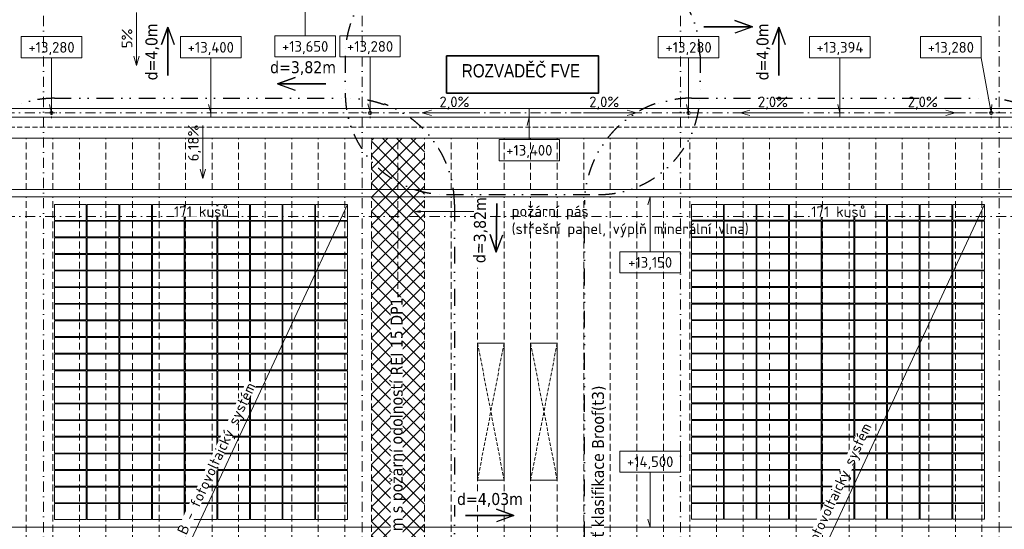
# Model space of a CAD drawing. Header units: millimetres. Extents: x -725694 to 4766210, y -2984614 to 2187451.
# Tile 250 of 256: x 41101 to 78194, y 161624 to 180808. Entities that reach past the tile are written whole.
import ezdxf
from ezdxf import colors
from ezdxf.entities.mleader import LeaderData, LeaderLine
from ezdxf.enums import TextEntityAlignment as Align
from ezdxf.math import Vec2, Vec3

# ---------------------------------------------------------------- set-up
doc = ezdxf.new("R2010")
doc.units = ezdxf.units.MM
for name, pattern in [('CENTERX2', [101.6, 63.5, -12.7, 12.7, -12.7]), ('DASHDOT', [25.4, 12.7, -6.35, 0, -6.35]), ('DIVIDE', [31.75, 12.7, -6.35, 0, -6.35, 0, -6.35]), ('ČÁRKOVANÁ', [19.05, 12.7, -6.35])]:
    doc.linetypes.add(name, pattern=pattern)
for name, color, linetype, lineweight in [('___FVE_návrh var.2', 7, 'Continuous', 5), ('A99_N_kce-pohl', 7, 'Continuous', 9), ('A99_N_koty-vysk', 7, 'Continuous', 9), ('A99_N_sraf', 7, 'Continuous', 0), ('A99_N_txt-popis-50 @ 200', 7, 'Continuous', 9), ('A99_S_osy', 7, 'CENTERX2', 5), ('PBS - odstupy', 1, 'DIVIDE', 30)]:
    doc.layers.add(name, color=color, linetype=linetype, lineweight=lineweight)
doc.styles.add('A99_kota', font='isocpeur.ttf', dxfattribs={"height": 2})
doc.styles.add('A99_popis', font='isocpeur.ttf')
doc.styles.add('ad_popis 100', font='isocpeur.ttf', dxfattribs={"height": 200})
doc.styles.add('PBS', font='tahoma.ttf')

# ---------------------------------------------------------------- blocks, each defined once
blk = doc.blocks.new('*U156')
at = {"color": 0, "linetype": 'ByBlock'}
for p, q in [((5.7, -4), (5.7, -14.35)), ((5.7, -14.35), (5.29, -12.8))]:
    blk.add_line(p, q, dxfattribs=at)
blk.add_lwpolyline([(0, -4), (11.4, -4), (11.4, 0), (0, 0)], close=True, dxfattribs=at)
at = {"color": 0, "linetype": 'ByBlock', "style": 'A99_kota'}
for tag, p in [('VYSKA', (5.7, -2.24)), ('VYSKA_POPIS1', (5.7, -6.04)), ('VYSKA_POPIS2', (5.9, -9.54)), ('VYSKA_POPIS3', (5.9, -13.04))]:
    blk.add_attdef(tag, text='', height=2, dxfattribs=at).set_placement(p, align=Align.MIDDLE)
blk = doc.blocks.new('*U550')
at = {"color": 0, "linetype": 'ByBlock'}
for p, q in [((5.7, 4.2), (5.29, 2.65)), ((5.7, 0), (5.7, 4.2))]:
    blk.add_line(p, q, dxfattribs=at)
blk.add_lwpolyline([(0, -4), (11.4, -4), (11.4, 0), (0, 0)], close=True, dxfattribs=at)
at = {"color": 0, "linetype": 'ByBlock', "style": 'A99_kota'}
for tag, p in [('VYSKA', (5.7, -2.24)), ('VYSKA_POPIS1', (5.7, -6.04)), ('VYSKA_POPIS2', (5.9, -9.54)), ('VYSKA_POPIS3', (5.9, -13.04))]:
    blk.add_attdef(tag, text='', height=2, dxfattribs=at).set_placement(p, align=Align.MIDDLE)
blk = doc.blocks.new('*U359')
at = {"color": 0, "linetype": 'ByBlock'}
for p, q in [((5.7, 9.75), (5.29, 8.2)), ((5.7, 0), (5.7, 9.75))]:
    blk.add_line(p, q, dxfattribs=at)
blk.add_lwpolyline([(0, -4), (11.4, -4), (11.4, 0), (0, 0)], close=True, dxfattribs=at)
at = {"color": 0, "linetype": 'ByBlock', "style": 'A99_kota'}
for tag, p in [('VYSKA', (5.7, -2.24)), ('VYSKA_POPIS1', (5.7, -6.04)), ('VYSKA_POPIS2', (5.9, -9.54)), ('VYSKA_POPIS3', (5.9, -13.04))]:
    blk.add_attdef(tag, text='', height=2, dxfattribs=at).set_placement(p, align=Align.MIDDLE)
blk = doc.blocks.new('*U161')
at = {"color": 0, "linetype": 'ByBlock'}
for q in [(0, -4), (-2.03, -12.76)]:
    blk.add_line((-1.9, -14.35), q, dxfattribs=at)
blk.add_lwpolyline([(0, -4), (11.4, -4), (11.4, 0), (0, 0)], close=True, dxfattribs=at)
at = {"color": 0, "linetype": 'ByBlock', "style": 'A99_kota'}
for tag, p in [('VYSKA', (5.7, -2.24)), ('VYSKA_POPIS1', (5.7, -6.04)), ('VYSKA_POPIS2', (5.9, -9.54)), ('VYSKA_POPIS3', (5.9, -13.04))]:
    blk.add_attdef(tag, text='', height=2, dxfattribs=at).set_placement(p, align=Align.MIDDLE)
blk = doc.blocks.new('*U357')
at = {"color": 0, "linetype": 'ByBlock'}
for p, q in [((5.7, 10.35), (5.29, 8.8)), ((5.7, 0), (5.7, 10.35))]:
    blk.add_line(p, q, dxfattribs=at)
blk.add_lwpolyline([(0, -4), (11.4, -4), (11.4, 0), (0, 0)], close=True, dxfattribs=at)
at = {"color": 0, "linetype": 'ByBlock', "style": 'A99_kota'}
for tag, p in [('VYSKA', (5.7, -2.24)), ('VYSKA_POPIS1', (5.7, -6.04)), ('VYSKA_POPIS2', (5.9, -9.54)), ('VYSKA_POPIS3', (5.9, -13.04))]:
    blk.add_attdef(tag, text='', height=2, dxfattribs=at).set_placement(p, align=Align.MIDDLE)

msp = doc.modelspace()

# ---------------------------------------------------------------- hatches: boundary and pattern name
at = {"layer": 'A99_N_sraf', "linetype": 'Continuous', "lineweight": 0, "ltscale": 0.5, "transparency": 33554687}
h = msp.add_hatch(dxfattribs=at)
h.set_pattern_fill('ANSI37', scale=3000)
h.set_pattern_definition([(45, (1575, 39157.5), (-265.165, 265.165), []), (135, (1575, 39157.5), (-265.165, -265.165), [])])
h.paths.add_polyline_path([(56350, 176350), (54350, 176350), (54350, 149020), (56350, 149020)])

# ---------------------------------------------------------------- linework, layer by layer
at = {"layer": '___FVE_návrh var.2', "color": 7, "lineweight": 35}
msp.add_lwpolyline([(57185.1, 179445), (62910.1, 179445), (62910.1, 178045), (57185.1, 178045)], close=True, dxfattribs=at)
at = {"layer": '___FVE_návrh var.2', "color": 7, "linetype": 'Continuous', "lineweight": 5, "ltscale": 0.5}
for points in [[(42405, 150160), (53450, 173850)], [(66410, 150165), (77450, 173855)]]:
    msp.add_lwpolyline(points, dxfattribs=at)
at = {"layer": '___FVE_návrh var.2', "color": 7, "lineweight": 5, "ltscale": 2}
for points in [[(43610, 173850), (43610, 173255), (42410, 173255), (42410, 173850)], [(44840, 173850), (44840, 173255), (43640, 173255), (43640, 173850)], [(46070, 173850), (46070, 173255), (44870, 173255), (44870, 173850)], [(47300, 173850), (47300, 173255), (46100, 173255), (46100, 173850)], [(48530, 173850), (48530, 173255), (47330, 173255), (47330, 173850)], [(48560, 173850), (48560, 173255), (49760, 173255), (49760, 173850)], [(49790, 173850), (49790, 173255), (50990, 173255), (50990, 173850)], [(51020, 173850), (51020, 173255), (52220, 173255), (52220, 173850)], [(52250, 173850), (52250, 173255), (53450, 173255), (53450, 173850)], [(67610, 173855), (67610, 173260), (66410, 173260), (66410, 173855)], [(68840, 173855), (68840, 173260), (67640, 173260), (67640, 173855)], [(70070, 173855), (70070, 173260), (68870, 173260), (68870, 173855)], [(71300, 173855), (71300, 173260), (70100, 173260), (70100, 173855)], [(72530, 173855), (72530, 173260), (71330, 173260), (71330, 173855)], [(72560, 173855), (72560, 173260), (73760, 173260), (73760, 173855)], [(73790, 173855), (73790, 173260), (74990, 173260), (74990, 173855)], [(75020, 173855), (75020, 173260), (76220, 173260), (76220, 173855)], [(76250, 173855), (76250, 173260), (77450, 173260), (77450, 173855)], [(43610, 173225), (43610, 172630), (42410, 172630), (42410, 173225)], [(44840, 173225), (44840, 172630), (43640, 172630), (43640, 173225)], [(46070, 173225), (46070, 172630), (44870, 172630), (44870, 173225)], [(47300, 173225), (47300, 172630), (46100, 172630), (46100, 173225)], [(48530, 173225), (48530, 172630), (47330, 172630), (47330, 173225)], [(48560, 173225), (48560, 172630), (49760, 172630), (49760, 173225)], [(49790, 173225), (49790, 172630), (50990, 172630), (50990, 173225)], [(51020, 173225), (51020, 172630), (52220, 172630), (52220, 173225)], [(52250, 173225), (52250, 172630), (53450, 172630), (53450, 173225)], [(67610, 173230), (67610, 172635), (66410, 172635), (66410, 173230)], [(68840, 173230), (68840, 172635), (67640, 172635), (67640, 173230)], [(70070, 173230), (70070, 172635), (68870, 172635), (68870, 173230)], [(71300, 173230), (71300, 172635), (70100, 172635), (70100, 173230)], [(72530, 173230), (72530, 172635), (71330, 172635), (71330, 173230)], [(72560, 173230), (72560, 172635), (73760, 172635), (73760, 173230)], [(73790, 173230), (73790, 172635), (74990, 172635), (74990, 173230)], [(75020, 173230), (75020, 172635), (76220, 172635), (76220, 173230)], [(76250, 173230), (76250, 172635), (77450, 172635), (77450, 173230)], [(43610, 172600), (43610, 172005), (42410, 172005), (42410, 172600)], [(44840, 172600), (44840, 172005), (43640, 172005), (43640, 172600)], [(46070, 172600), (46070, 172005), (44870, 172005), (44870, 172600)], [(47300, 172600), (47300, 172005), (46100, 172005), (46100, 172600)], [(48530, 172600), (48530, 172005), (47330, 172005), (47330, 172600)], [(48560, 172600), (48560, 172005), (49760, 172005), (49760, 172600)], [(49790, 172600), (49790, 172005), (50990, 172005), (50990, 172600)], [(51020, 172600), (51020, 172005), (52220, 172005), (52220, 172600)], [(52250, 172600), (52250, 172005), (53450, 172005), (53450, 172600)], [(67610, 172605), (67610, 172010), (66410, 172010), (66410, 172605)], [(68840, 172605), (68840, 172010), (67640, 172010), (67640, 172605)], [(70070, 172605), (70070, 172010), (68870, 172010), (68870, 172605)], [(71300, 172605), (71300, 172010), (70100, 172010), (70100, 172605)], [(72530, 172605), (72530, 172010), (71330, 172010), (71330, 172605)], [(72560, 172605), (72560, 172010), (73760, 172010), (73760, 172605)], [(73790, 172605), (73790, 172010), (74990, 172010), (74990, 172605)], [(75020, 172605), (75020, 172010), (76220, 172010), (76220, 172605)], [(76250, 172605), (76250, 172010), (77450, 172010), (77450, 172605)], [(43610, 171975), (43610, 171380), (42410, 171380), (42410, 171975)], [(44840, 171975), (44840, 171380), (43640, 171380), (43640, 171975)], [(46070, 171975), (46070, 171380), (44870, 171380), (44870, 171975)], [(47300, 171975), (47300, 171380), (46100, 171380), (46100, 171975)], [(48530, 171975), (48530, 171380), (47330, 171380), (47330, 171975)], [(48560, 171975), (48560, 171380), (49760, 171380), (49760, 171975)], [(49790, 171975), (49790, 171380), (50990, 171380), (50990, 171975)], [(51020, 171975), (51020, 171380), (52220, 171380), (52220, 171975)], [(52250, 171975), (52250, 171380), (53450, 171380), (53450, 171975)], [(67610, 171980), (67610, 171385), (66410, 171385), (66410, 171980)], [(68840, 171980), (68840, 171385), (67640, 171385), (67640, 171980)], [(70070, 171980), (70070, 171385), (68870, 171385), (68870, 171980)], [(71300, 171980), (71300, 171385), (70100, 171385), (70100, 171980)], [(72530, 171980), (72530, 171385), (71330, 171385), (71330, 171980)], [(72560, 171980), (72560, 171385), (73760, 171385), (73760, 171980)], [(73790, 171980), (73790, 171385), (74990, 171385), (74990, 171980)], [(75020, 171980), (75020, 171385), (76220, 171385), (76220, 171980)], [(76250, 171980), (76250, 171385), (77450, 171385), (77450, 171980)], [(43610, 171350), (43610, 170755), (42410, 170755), (42410, 171350)], [(44840, 171350), (44840, 170755), (43640, 170755), (43640, 171350)], [(46070, 171350), (46070, 170755), (44870, 170755), (44870, 171350)], [(47300, 171350), (47300, 170755), (46100, 170755), (46100, 171350)], [(48530, 171350), (48530, 170755), (47330, 170755), (47330, 171350)], [(48560, 171350), (48560, 170755), (49760, 170755), (49760, 171350)], [(49790, 171350), (49790, 170755), (50990, 170755), (50990, 171350)], [(51020, 171350), (51020, 170755), (52220, 170755), (52220, 171350)], [(52250, 171350), (52250, 170755), (53450, 170755), (53450, 171350)], [(67610, 171355), (67610, 170760), (66410, 170760), (66410, 171355)], [(68840, 171355), (68840, 170760), (67640, 170760), (67640, 171355)], [(70070, 171355), (70070, 170760), (68870, 170760), (68870, 171355)], [(71300, 171355), (71300, 170760), (70100, 170760), (70100, 171355)], [(72530, 171355), (72530, 170760), (71330, 170760), (71330, 171355)], [(72560, 171355), (72560, 170760), (73760, 170760), (73760, 171355)], [(73790, 171355), (73790, 170760), (74990, 170760), (74990, 171355)], [(75020, 171355), (75020, 170760), (76220, 170760), (76220, 171355)], [(76250, 171355), (76250, 170760), (77450, 170760), (77450, 171355)], [(43610, 170725), (43610, 170130), (42410, 170130), (42410, 170725)], [(44840, 170725), (44840, 170130), (43640, 170130), (43640, 170725)], [(46070, 170725), (46070, 170130), (44870, 170130), (44870, 170725)], [(47300, 170725), (47300, 170130), (46100, 170130), (46100, 170725)], [(48530, 170725), (48530, 170130), (47330, 170130), (47330, 170725)], [(48560, 170725), (48560, 170130), (49760, 170130), (49760, 170725)], [(49790, 170725), (49790, 170130), (50990, 170130), (50990, 170725)], [(51020, 170725), (51020, 170130), (52220, 170130), (52220, 170725)], [(52250, 170725), (52250, 170130), (53450, 170130), (53450, 170725)], [(67610, 170730), (67610, 170135), (66410, 170135), (66410, 170730)], [(68840, 170730), (68840, 170135), (67640, 170135), (67640, 170730)], [(70070, 170730), (70070, 170135), (68870, 170135), (68870, 170730)], [(71300, 170730), (71300, 170135), (70100, 170135), (70100, 170730)], [(72530, 170730), (72530, 170135), (71330, 170135), (71330, 170730)], [(72560, 170730), (72560, 170135), (73760, 170135), (73760, 170730)], [(73790, 170730), (73790, 170135), (74990, 170135), (74990, 170730)], [(75020, 170730), (75020, 170135), (76220, 170135), (76220, 170730)], [(76250, 170730), (76250, 170135), (77450, 170135), (77450, 170730)], [(43610, 170100), (43610, 169505), (42410, 169505), (42410, 170100)], [(44840, 170100), (44840, 169505), (43640, 169505), (43640, 170100)], [(46070, 170100), (46070, 169505), (44870, 169505), (44870, 170100)], [(47300, 170100), (47300, 169505), (46100, 169505), (46100, 170100)], [(48530, 170100), (48530, 169505), (47330, 169505), (47330, 170100)], [(48560, 170100), (48560, 169505), (49760, 169505), (49760, 170100)], [(49790, 170100), (49790, 169505), (50990, 169505), (50990, 170100)], [(51020, 170100), (51020, 169505), (52220, 169505), (52220, 170100)], [(52250, 170100), (52250, 169505), (53450, 169505), (53450, 170100)], [(67610, 170105), (67610, 169510), (66410, 169510), (66410, 170105)], [(68840, 170105), (68840, 169510), (67640, 169510), (67640, 170105)], [(70070, 170105), (70070, 169510), (68870, 169510), (68870, 170105)], [(71300, 170105), (71300, 169510), (70100, 169510), (70100, 170105)], [(72530, 170105), (72530, 169510), (71330, 169510), (71330, 170105)], [(72560, 170105), (72560, 169510), (73760, 169510), (73760, 170105)], [(73790, 170105), (73790, 169510), (74990, 169510), (74990, 170105)], [(75020, 170105), (75020, 169510), (76220, 169510), (76220, 170105)], [(76250, 170105), (76250, 169510), (77450, 169510), (77450, 170105)], [(43610, 169475), (43610, 168880), (42410, 168880), (42410, 169475)], [(44840, 169475), (44840, 168880), (43640, 168880), (43640, 169475)], [(46070, 169475), (46070, 168880), (44870, 168880), (44870, 169475)], [(47300, 169475), (47300, 168880), (46100, 168880), (46100, 169475)], [(48530, 169475), (48530, 168880), (47330, 168880), (47330, 169475)], [(48560, 169475), (48560, 168880), (49760, 168880), (49760, 169475)], [(49790, 169475), (49790, 168880), (50990, 168880), (50990, 169475)], [(51020, 169475), (51020, 168880), (52220, 168880), (52220, 169475)], [(52250, 169475), (52250, 168880), (53450, 168880), (53450, 169475)], [(67610, 169480), (67610, 168885), (66410, 168885), (66410, 169480)], [(68840, 169480), (68840, 168885), (67640, 168885), (67640, 169480)], [(70070, 169480), (70070, 168885), (68870, 168885), (68870, 169480)], [(71300, 169480), (71300, 168885), (70100, 168885), (70100, 169480)], [(72530, 169480), (72530, 168885), (71330, 168885), (71330, 169480)], [(72560, 169480), (72560, 168885), (73760, 168885), (73760, 169480)], [(73790, 169480), (73790, 168885), (74990, 168885), (74990, 169480)], [(75020, 169480), (75020, 168885), (76220, 168885), (76220, 169480)], [(76250, 169480), (76250, 168885), (77450, 168885), (77450, 169480)], [(43610, 168850), (43610, 168255), (42410, 168255), (42410, 168850)], [(44840, 168850), (44840, 168255), (43640, 168255), (43640, 168850)], [(46070, 168850), (46070, 168255), (44870, 168255), (44870, 168850)], [(47300, 168850), (47300, 168255), (46100, 168255), (46100, 168850)], [(48530, 168850), (48530, 168255), (47330, 168255), (47330, 168850)], [(48560, 168850), (48560, 168255), (49760, 168255), (49760, 168850)], [(49790, 168850), (49790, 168255), (50990, 168255), (50990, 168850)], [(51020, 168850), (51020, 168255), (52220, 168255), (52220, 168850)], [(52250, 168850), (52250, 168255), (53450, 168255), (53450, 168850)], [(67610, 168855), (67610, 168260), (66410, 168260), (66410, 168855)], [(68840, 168855), (68840, 168260), (67640, 168260), (67640, 168855)], [(70070, 168855), (70070, 168260), (68870, 168260), (68870, 168855)], [(71300, 168855), (71300, 168260), (70100, 168260), (70100, 168855)], [(72530, 168855), (72530, 168260), (71330, 168260), (71330, 168855)], [(72560, 168855), (72560, 168260), (73760, 168260), (73760, 168855)], [(73790, 168855), (73790, 168260), (74990, 168260), (74990, 168855)], [(75020, 168855), (75020, 168260), (76220, 168260), (76220, 168855)], [(76250, 168855), (76250, 168260), (77450, 168260), (77450, 168855)], [(43610, 168220), (43610, 167625), (42410, 167625), (42410, 168220)], [(44840, 168220), (44840, 167625), (43640, 167625), (43640, 168220)], [(46070, 168220), (46070, 167625), (44870, 167625), (44870, 168220)], [(47300, 168220), (47300, 167625), (46100, 167625), (46100, 168220)], [(48530, 168220), (48530, 167625), (47330, 167625), (47330, 168220)], [(48560, 168220), (48560, 167625), (49760, 167625), (49760, 168220)], [(49790, 168220), (49790, 167625), (50990, 167625), (50990, 168220)], [(51020, 168220), (51020, 167625), (52220, 167625), (52220, 168220)], [(52250, 168220), (52250, 167625), (53450, 167625), (53450, 168220)], [(67610, 168225), (67610, 167630), (66410, 167630), (66410, 168225)], [(68840, 168225), (68840, 167630), (67640, 167630), (67640, 168225)], [(70070, 168225), (70070, 167630), (68870, 167630), (68870, 168225)], [(71300, 168225), (71300, 167630), (70100, 167630), (70100, 168225)], [(72530, 168225), (72530, 167630), (71330, 167630), (71330, 168225)], [(72560, 168225), (72560, 167630), (73760, 167630), (73760, 168225)], [(73790, 168225), (73790, 167630), (74990, 167630), (74990, 168225)], [(75020, 168225), (75020, 167630), (76220, 167630), (76220, 168225)], [(76250, 168225), (76250, 167630), (77450, 167630), (77450, 168225)], [(43610, 167595), (43610, 167000), (42410, 167000), (42410, 167595)], [(44840, 167595), (44840, 167000), (43640, 167000), (43640, 167595)], [(46070, 167595), (46070, 167000), (44870, 167000), (44870, 167595)], [(47300, 167595), (47300, 167000), (46100, 167000), (46100, 167595)], [(48530, 167595), (48530, 167000), (47330, 167000), (47330, 167595)], [(48560, 167595), (48560, 167000), (49760, 167000), (49760, 167595)], [(49790, 167595), (49790, 167000), (50990, 167000), (50990, 167595)], [(51020, 167595), (51020, 167000), (52220, 167000), (52220, 167595)], [(52250, 167595), (52250, 167000), (53450, 167000), (53450, 167595)], [(67610, 167600), (67610, 167005), (66410, 167005), (66410, 167600)], [(68840, 167600), (68840, 167005), (67640, 167005), (67640, 167600)], [(70070, 167600), (70070, 167005), (68870, 167005), (68870, 167600)], [(71300, 167600), (71300, 167005), (70100, 167005), (70100, 167600)], [(72530, 167600), (72530, 167005), (71330, 167005), (71330, 167600)], [(72560, 167600), (72560, 167005), (73760, 167005), (73760, 167600)], [(73790, 167600), (73790, 167005), (74990, 167005), (74990, 167600)], [(75020, 167600), (75020, 167005), (76220, 167005), (76220, 167600)], [(76250, 167600), (76250, 167005), (77450, 167005), (77450, 167600)], [(43610, 166970), (43610, 166375), (42410, 166375), (42410, 166970)], [(44840, 166970), (44840, 166375), (43640, 166375), (43640, 166970)], [(46070, 166970), (46070, 166375), (44870, 166375), (44870, 166970)], [(47300, 166970), (47300, 166375), (46100, 166375), (46100, 166970)], [(48530, 166970), (48530, 166375), (47330, 166375), (47330, 166970)], [(48560, 166970), (48560, 166375), (49760, 166375), (49760, 166970)], [(49790, 166970), (49790, 166375), (50990, 166375), (50990, 166970)], [(51020, 166970), (51020, 166375), (52220, 166375), (52220, 166970)], [(52250, 166970), (52250, 166375), (53450, 166375), (53450, 166970)], [(67610, 166975), (67610, 166380), (66410, 166380), (66410, 166975)], [(68840, 166975), (68840, 166380), (67640, 166380), (67640, 166975)], [(70070, 166975), (70070, 166380), (68870, 166380), (68870, 166975)], [(71300, 166975), (71300, 166380), (70100, 166380), (70100, 166975)], [(72530, 166975), (72530, 166380), (71330, 166380), (71330, 166975)], [(72560, 166975), (72560, 166380), (73760, 166380), (73760, 166975)], [(73790, 166975), (73790, 166380), (74990, 166380), (74990, 166975)], [(75020, 166975), (75020, 166380), (76220, 166380), (76220, 166975)], [(76250, 166975), (76250, 166380), (77450, 166380), (77450, 166975)], [(43610, 166345), (43610, 165750), (42410, 165750), (42410, 166345)], [(44840, 166345), (44840, 165750), (43640, 165750), (43640, 166345)], [(46070, 166345), (46070, 165750), (44870, 165750), (44870, 166345)], [(47300, 166345), (47300, 165750), (46100, 165750), (46100, 166345)], [(48530, 166345), (48530, 165750), (47330, 165750), (47330, 166345)], [(48560, 166345), (48560, 165750), (49760, 165750), (49760, 166345)], [(49790, 166345), (49790, 165750), (50990, 165750), (50990, 166345)], [(51020, 166345), (51020, 165750), (52220, 165750), (52220, 166345)], [(52250, 166345), (52250, 165750), (53450, 165750), (53450, 166345)], [(67610, 166350), (67610, 165755), (66410, 165755), (66410, 166350)], [(68840, 166350), (68840, 165755), (67640, 165755), (67640, 166350)], [(70070, 166350), (70070, 165755), (68870, 165755), (68870, 166350)], [(71300, 166350), (71300, 165755), (70100, 165755), (70100, 166350)], [(72530, 166350), (72530, 165755), (71330, 165755), (71330, 166350)], [(72560, 166350), (72560, 165755), (73760, 165755), (73760, 166350)], [(73790, 166350), (73790, 165755), (74990, 165755), (74990, 166350)], [(75020, 166350), (75020, 165755), (76220, 165755), (76220, 166350)], [(76250, 166350), (76250, 165755), (77450, 165755), (77450, 166350)], [(43610, 165720), (43610, 165125), (42410, 165125), (42410, 165720)], [(44840, 165720), (44840, 165125), (43640, 165125), (43640, 165720)], [(46070, 165720), (46070, 165125), (44870, 165125), (44870, 165720)], [(47300, 165720), (47300, 165125), (46100, 165125), (46100, 165720)], [(48530, 165720), (48530, 165125), (47330, 165125), (47330, 165720)], [(48560, 165720), (48560, 165125), (49760, 165125), (49760, 165720)], [(49790, 165720), (49790, 165125), (50990, 165125), (50990, 165720)], [(51020, 165720), (51020, 165125), (52220, 165125), (52220, 165720)], [(52250, 165720), (52250, 165125), (53450, 165125), (53450, 165720)], [(67610, 165725), (67610, 165130), (66410, 165130), (66410, 165725)], [(68840, 165725), (68840, 165130), (67640, 165130), (67640, 165725)], [(70070, 165725), (70070, 165130), (68870, 165130), (68870, 165725)], [(71300, 165725), (71300, 165130), (70100, 165130), (70100, 165725)], [(72530, 165725), (72530, 165130), (71330, 165130), (71330, 165725)], [(72560, 165725), (72560, 165130), (73760, 165130), (73760, 165725)], [(73790, 165725), (73790, 165130), (74990, 165130), (74990, 165725)], [(75020, 165725), (75020, 165130), (76220, 165130), (76220, 165725)], [(76250, 165725), (76250, 165130), (77450, 165130), (77450, 165725)], [(43610, 165090), (43610, 164495), (42410, 164495), (42410, 165090)], [(44840, 165090), (44840, 164495), (43640, 164495), (43640, 165090)], [(46070, 165090), (46070, 164495), (44870, 164495), (44870, 165090)], [(47300, 165090), (47300, 164495), (46100, 164495), (46100, 165090)], [(48530, 165090), (48530, 164495), (47330, 164495), (47330, 165090)], [(48560, 165090), (48560, 164495), (49760, 164495), (49760, 165090)], [(49790, 165090), (49790, 164495), (50990, 164495), (50990, 165090)], [(51020, 165090), (51020, 164495), (52220, 164495), (52220, 165090)], [(52250, 165090), (52250, 164495), (53450, 164495), (53450, 165090)], [(67610, 165095), (67610, 164500), (66410, 164500), (66410, 165095)], [(68840, 165095), (68840, 164500), (67640, 164500), (67640, 165095)], [(70070, 165095), (70070, 164500), (68870, 164500), (68870, 165095)], [(71300, 165095), (71300, 164500), (70100, 164500), (70100, 165095)], [(72530, 165095), (72530, 164500), (71330, 164500), (71330, 165095)], [(72560, 165095), (72560, 164500), (73760, 164500), (73760, 165095)], [(73790, 165095), (73790, 164500), (74990, 164500), (74990, 165095)], [(75020, 165095), (75020, 164500), (76220, 164500), (76220, 165095)], [(76250, 165095), (76250, 164500), (77450, 164500), (77450, 165095)], [(43610, 164465), (43610, 163870), (42410, 163870), (42410, 164465)], [(44840, 164465), (44840, 163870), (43640, 163870), (43640, 164465)], [(46070, 164465), (46070, 163870), (44870, 163870), (44870, 164465)], [(47300, 164465), (47300, 163870), (46100, 163870), (46100, 164465)], [(48530, 164465), (48530, 163870), (47330, 163870), (47330, 164465)], [(48560, 164465), (48560, 163870), (49760, 163870), (49760, 164465)], [(49790, 164465), (49790, 163870), (50990, 163870), (50990, 164465)], [(51020, 164465), (51020, 163870), (52220, 163870), (52220, 164465)], [(52250, 164465), (52250, 163870), (53450, 163870), (53450, 164465)], [(67610, 164470), (67610, 163875), (66410, 163875), (66410, 164470)], [(68840, 164470), (68840, 163875), (67640, 163875), (67640, 164470)], [(70070, 164470), (70070, 163875), (68870, 163875), (68870, 164470)], [(71300, 164470), (71300, 163875), (70100, 163875), (70100, 164470)], [(72530, 164470), (72530, 163875), (71330, 163875), (71330, 164470)], [(72560, 164470), (72560, 163875), (73760, 163875), (73760, 164470)], [(73790, 164470), (73790, 163875), (74990, 163875), (74990, 164470)], [(75020, 164470), (75020, 163875), (76220, 163875), (76220, 164470)], [(76250, 164470), (76250, 163875), (77450, 163875), (77450, 164470)], [(43610, 163840), (43610, 163245), (42410, 163245), (42410, 163840)], [(44840, 163840), (44840, 163245), (43640, 163245), (43640, 163840)], [(46070, 163840), (46070, 163245), (44870, 163245), (44870, 163840)], [(47300, 163840), (47300, 163245), (46100, 163245), (46100, 163840)], [(48530, 163840), (48530, 163245), (47330, 163245), (47330, 163840)], [(48560, 163840), (48560, 163245), (49760, 163245), (49760, 163840)], [(49790, 163840), (49790, 163245), (50990, 163245), (50990, 163840)], [(51020, 163840), (51020, 163245), (52220, 163245), (52220, 163840)], [(52250, 163840), (52250, 163245), (53450, 163245), (53450, 163840)], [(67610, 163845), (67610, 163250), (66410, 163250), (66410, 163845)], [(68840, 163845), (68840, 163250), (67640, 163250), (67640, 163845)], [(70070, 163845), (70070, 163250), (68870, 163250), (68870, 163845)], [(71300, 163845), (71300, 163250), (70100, 163250), (70100, 163845)], [(72530, 163845), (72530, 163250), (71330, 163250), (71330, 163845)], [(72560, 163845), (72560, 163250), (73760, 163250), (73760, 163845)], [(73790, 163845), (73790, 163250), (74990, 163250), (74990, 163845)], [(75020, 163845), (75020, 163250), (76220, 163250), (76220, 163845)], [(76250, 163845), (76250, 163250), (77450, 163250), (77450, 163845)], [(43610, 163215), (43610, 162620), (42410, 162620), (42410, 163215)], [(44840, 163215), (44840, 162620), (43640, 162620), (43640, 163215)], [(46070, 163215), (46070, 162620), (44870, 162620), (44870, 163215)], [(47300, 163215), (47300, 162620), (46100, 162620), (46100, 163215)], [(48530, 163215), (48530, 162620), (47330, 162620), (47330, 163215)], [(48560, 163215), (48560, 162620), (49760, 162620), (49760, 163215)], [(49790, 163215), (49790, 162620), (50990, 162620), (50990, 163215)], [(51020, 163215), (51020, 162620), (52220, 162620), (52220, 163215)], [(52250, 163215), (52250, 162620), (53450, 162620), (53450, 163215)], [(67610, 163220), (67610, 162625), (66410, 162625), (66410, 163220)], [(68840, 163220), (68840, 162625), (67640, 162625), (67640, 163220)], [(70070, 163220), (70070, 162625), (68870, 162625), (68870, 163220)], [(71300, 163220), (71300, 162625), (70100, 162625), (70100, 163220)], [(72530, 163220), (72530, 162625), (71330, 162625), (71330, 163220)], [(72560, 163220), (72560, 162625), (73760, 162625), (73760, 163220)], [(73790, 163220), (73790, 162625), (74990, 162625), (74990, 163220)], [(75020, 163220), (75020, 162625), (76220, 162625), (76220, 163220)], [(76250, 163220), (76250, 162625), (77450, 162625), (77450, 163220)], [(43610, 162590), (43610, 161995), (42410, 161995), (42410, 162590)], [(44840, 162590), (44840, 161995), (43640, 161995), (43640, 162590)], [(46070, 162590), (46070, 161995), (44870, 161995), (44870, 162590)], [(47300, 162590), (47300, 161995), (46100, 161995), (46100, 162590)], [(48530, 162590), (48530, 161995), (47330, 161995), (47330, 162590)], [(48560, 162590), (48560, 161995), (49760, 161995), (49760, 162590)], [(49790, 162590), (49790, 161995), (50990, 161995), (50990, 162590)], [(51020, 162590), (51020, 161995), (52220, 161995), (52220, 162590)], [(52250, 162590), (52250, 161995), (53450, 161995), (53450, 162590)], [(67610, 162595), (67610, 162000), (66410, 162000), (66410, 162595)], [(68840, 162595), (68840, 162000), (67640, 162000), (67640, 162595)], [(70070, 162595), (70070, 162000), (68870, 162000), (68870, 162595)], [(71300, 162595), (71300, 162000), (70100, 162000), (70100, 162595)], [(72530, 162595), (72530, 162000), (71330, 162000), (71330, 162595)], [(72560, 162595), (72560, 162000), (73760, 162000), (73760, 162595)], [(73790, 162595), (73790, 162000), (74990, 162000), (74990, 162595)], [(75020, 162595), (75020, 162000), (76220, 162000), (76220, 162595)], [(76250, 162595), (76250, 162000), (77450, 162000), (77450, 162595)]]:
    msp.add_lwpolyline(points, close=True, dxfattribs=at)
at = {"layer": 'A99_N_kce-pohl', "color": 7, "linetype": 'ČÁRKOVANÁ', "lineweight": 9, "ltscale": 15}
msp.add_line((5860, 176760), (150690, 176760), dxfattribs=at)
at = {"layer": 'A99_N_kce-pohl', "color": 7, "linetype": 'Continuous', "ltscale": 25}
msp.add_lwpolyline([(150690, 177135), (150690, 177465), (6000, 177465), (6000, 177135)], close=True, dxfattribs=at)
at = {"layer": 'A99_N_kce-pohl', "color": 7, "linetype": 'DASHDOT', "lineweight": 5, "ltscale": 5}
for points in [[(42300, 177100), (42300, 177500)], [(54300, 177100), (54300, 177500)], [(66300, 177100), (66300, 177500)], [(77700, 177100), (77700, 177500)], [(42100, 177300), (42500, 177300)], [(54100, 177300), (54500, 177300)], [(66100, 177300), (66500, 177300)], [(77500, 177300), (77900, 177300)]]:
    msp.add_lwpolyline(points, dxfattribs=at)
at = {"layer": 'A99_N_kce-pohl', "color": 7, "linetype": 'Continuous', "ltscale": 25}
for points in [[(48300, 177135), (48300, 177465)], [(60300, 177135), (60300, 177465)], [(72000, 177135), (72000, 177420)]]:
    msp.add_lwpolyline(points, dxfattribs=at)
at = {"layer": 'A99_N_kce-pohl', "color": 7, "linetype": 'Continuous', "lineweight": 9, "ltscale": 15}
msp.add_lwpolyline([(138875.5, 176350), (7180, 176350)], dxfattribs=at)
at = {"layer": 'A99_N_kce-pohl', "color": 7, "linetype": 'ČÁRKOVANÁ', "lineweight": 5, "ltscale": 20}
for points in [[(41350, 174405), (41350, 176350)], [(42350, 174405), (42350, 176350)], [(43350, 174405), (43350, 176350)], [(44350, 174405), (44350, 176350)], [(45350, 174405), (45350, 176350)], [(46350, 174405), (46350, 176350)], [(47350, 174405), (47350, 176350)], [(48350, 174405), (48350, 176350)], [(49350, 174405), (49350, 176350)], [(49350, 174405), (49350, 176350)], [(50350, 174405), (50350, 176350)], [(50350, 174405), (50350, 176350)], [(51350, 174405), (51350, 176350)], [(51350, 174405), (51350, 176350)], [(52350, 174405), (52350, 176350)], [(53350, 174405), (53350, 176350)], [(54350, 174405), (54350, 176350)], [(55350, 174405), (55350, 176350)], [(56350, 174405), (56350, 176350)], [(57350, 174405), (57350, 176350)], [(58350, 174405), (58350, 176350)], [(59350, 174405), (59350, 176350)], [(60350, 174405), (60350, 176350)], [(61350, 174405), (61350, 176350)], [(62350, 174405), (62350, 176350)], [(63350, 174405), (63350, 176350)], [(64350, 174405), (64350, 176350)], [(65350, 174405), (65350, 176350)], [(66350, 174405), (66350, 176350)], [(67350, 174405), (67350, 176350)], [(68350, 174405), (68350, 176350)], [(69350, 174405), (69350, 176350)], [(70350, 174405), (70350, 176350)], [(71350, 174405), (71350, 176350)], [(72350, 174405), (72350, 176350)], [(73350, 174405), (73350, 176350)], [(74350, 174405), (74350, 176350)], [(75350, 174405), (75350, 176350)], [(76350, 174405), (76350, 176350)], [(77350, 174405), (77350, 176350)], [(41350, 148960), (41350, 148960), (41350, 174145)], [(42350, 148960), (42350, 148960), (42350, 174145)], [(43350, 148960), (43350, 148960), (43350, 174145)], [(44350, 148960), (44350, 148960), (44350, 174145)], [(45350, 148960), (45350, 148960), (45350, 174145)], [(46350, 148960), (46350, 148960), (46350, 174145)], [(47350, 148960), (47350, 148960), (47350, 174145)], [(48350, 148960), (48350, 148960), (48350, 174145)], [(49350, 148960), (49350, 148960), (49350, 174145)], [(50350, 148960), (50350, 148960), (50350, 174145)], [(51350, 148960), (51350, 148960), (51350, 174145)], [(52350, 148960), (52350, 148960), (52350, 174145)], [(53350, 148960), (53350, 148960), (53350, 174145)], [(54350, 148960), (54350, 148960), (54350, 174145)], [(55350, 148960), (55350, 148960), (55350, 174145)], [(56350, 148960), (56350, 148960), (56350, 174145)], [(57350, 148960), (57350, 148960), (57350, 174145)], [(58350, 148960), (58350, 148960), (58350, 174145)], [(59350, 148960), (59350, 148960), (59350, 174145)], [(60350, 148960), (60350, 148960), (60350, 174145)], [(61350, 148960), (61350, 148960), (61350, 174145)], [(62350, 148960), (62350, 148960), (62350, 174145)], [(63350, 148960), (63350, 148960), (63350, 174145)], [(64350, 148960), (64350, 148960), (64350, 174145)], [(65350, 148960), (65350, 148960), (65350, 174145)], [(66350, 148960), (66350, 148960), (66350, 174145)], [(67350, 148960), (67350, 148960), (67350, 174145)], [(68350, 148960), (68350, 148960), (68350, 174145)], [(69350, 148960), (69350, 148960), (69350, 174145)], [(70350, 148960), (70350, 148960), (70350, 174145)], [(71350, 148960), (71350, 148960), (71350, 174145)], [(72350, 148960), (72350, 148960), (72350, 174145)], [(73350, 148960), (73350, 148960), (73350, 174145)], [(74350, 148960), (74350, 148960), (74350, 174145)], [(75350, 148960), (75350, 148960), (75350, 174145)], [(76350, 148960), (76350, 148960), (76350, 174145)], [(77350, 148960), (77350, 148960), (77350, 174145)]]:
    msp.add_lwpolyline(points, dxfattribs=at)
at = {"layer": 'A99_N_kce-pohl', "color": 7, "linetype": 'Continuous', "lineweight": 9, "ltscale": 25}
msp.add_lwpolyline([(138352.5, 174145), (138352.5, 174410), (7350, 174410), (7350, 174145)], close=True, dxfattribs=at)
at = {"layer": 'A99_N_kce-pohl', "color": 7, "linetype": 'Continuous', "lineweight": 9}
for points in [[(58350, 168635), (59350, 168635), (59350, 163475), (58350, 163475)], [(60350, 168635), (61350, 168635), (61350, 163475), (60350, 163475)]]:
    msp.add_lwpolyline(points, close=True, dxfattribs=at)
at = {"layer": 'A99_N_kce-pohl', "color": 7, "linetype": 'ČÁRKOVANÁ', "lineweight": 9, "ltscale": 10}
for points in [[(59350, 168635), (58350, 163475)], [(58350, 168635), (59350, 163475)], [(61350, 168635), (60350, 163475)], [(60350, 168635), (61350, 163475)]]:
    msp.add_lwpolyline(points, dxfattribs=at)
at = {"layer": 'A99_N_kce-pohl', "color": 7, "linetype": 'Continuous', "lineweight": 9, "ltscale": 25}
msp.add_lwpolyline([(138875.5, 161700), (-650, 161700)], dxfattribs=at)
at = {"layer": 'A99_N_kce-pohl', "color": 7, "linetype": 'Continuous'}
for centre in [(42300, 177300), (54300, 177300), (66300, 177300), (77700, 177300)]:
    msp.add_circle(centre, 60, dxfattribs=at)
at = {"layer": 'A99_N_koty-vysk', "color": 7}
for points in [[(45500, 179082), (45500, 181082)], [(45500, 179082), (45400, 179432)], [(45500, 179082), (45600, 179432)], [(56260, 177300), (56610, 177400)], [(64340, 177300), (63990, 177400)], [(68260, 177300), (68610, 177400)], [(76340, 177300), (75990, 177400)], [(56260, 177300), (58260, 177300)], [(56260, 177300), (56610, 177200)], [(64340, 177300), (62340, 177300)], [(64340, 177300), (63990, 177200)], [(68260, 177300), (70260, 177300)], [(68260, 177300), (68610, 177200)], [(76340, 177300), (74340, 177300)], [(76340, 177300), (75990, 177200)], [(48000, 174827), (48000, 176827)], [(48000, 174827), (47900, 175177)], [(48000, 174827), (48100, 175177)]]:
    msp.add_lwpolyline(points, dxfattribs=at)
at = {"layer": 'A99_S_osy', "color": 7, "linetype": 'DASHDOT', "lineweight": 5, "ltscale": 30}
for points in [[(42000, 250300), (42000, 146890)], [(54000, 250300), (54000, 146890)], [(66000, 250300), (66000, 146890)], [(78000, 250300), (78000, 146890)], [(177325, 177300), (4375, 177300)], [(152950, 173400), (-2660, 173400)]]:
    msp.add_lwpolyline(points, dxfattribs=at)
at = {"layer": 'PBS - odstupy', "linetype": 'ByBlock', "ltscale": 0.5, "flags": 128}
for points in [[(68702.5, 180535), (66878.5, 180535), (68702.5, 180535), (68044.7, 180774.4), (68702.5, 180535), (68044.7, 180295.6)], [(46680, 180531.5), (46680, 178707.5), (46680, 180531.5), (46440.6, 179873.7), (46680, 180531.5), (46919.4, 179873.7)], [(69700, 180531.5), (69700, 178707.5), (69700, 180531.5), (69460.6, 179873.7), (69700, 180531.5), (69939.4, 179873.7)], [(50814.7, 178392.8), (52638.7, 178392.8), (50814.7, 178392.8), (51472.5, 178632.2), (50814.7, 178392.8), (51472.5, 178153.4)], [(59050.6, 172059.4), (59072.5, 173883.3), (59050.6, 172059.4), (58819.1, 172720), (59050.6, 172059.4), (59297.9, 172714.3)], [(59717.5, 162138.3), (57893.5, 162138.3), (59717.5, 162138.3), (59059.7, 162377.8), (59717.5, 162138.3), (59059.7, 161898.9)]]:
    msp.add_lwpolyline(points, dxfattribs=at)
at = {"layer": 'PBS - odstupy', "lineweight": 30, "ltscale": 50}
for points in [[(53365.1, 179445), (53365.1, 178045)], [(66730.1, 179445), (66730.1, 178045)], [(42410, 177850), (53450, 177850)], [(66410, 177855), (77450, 177855)], [(54818.1, 177608.8), (54828.3, 177637)], [(65041.9, 177613.8), (65031.7, 177642)], [(57185.1, 174225), (62910.1, 174225)], [(57480, 173850), (57475, 150160)], [(62380, 150165), (62380, 173855.9)]]:
    msp.add_lwpolyline(points, dxfattribs=at)
for centre, radius, start, end in [((57185.1, 179445), 3820, 90, 180), ((62910.1, 179445), 3820, 0, 90), ((42410, 173850), 4000, 90, 110), ((57185.1, 178045), 3820, 180, 270), ((53450, 173850), 4000, 70, 90), ((62910.1, 178045), 3820, 270, 0), ((66410, 173855), 4000, 90, 110), ((77450, 173855), 4000, 70, 90), ((53450, 173850), 4030, 0, 70)]:
    msp.add_arc(centre, radius, start, end, dxfattribs=at)

# ---------------------------------------------------------------- block references
at = {"layer": 'A99_N_koty-vysk', "color": 7, "xscale": 200, "yscale": 200, "zscale": 200}
for name, p, values in [('*U359', (50715, 180205), {'VYSKA': '+13,650'}), ('*U156', (41160, 180170), {'VYSKA': '+13,280'}), ('*U156', (47160, 180170), {'VYSKA': '+13,400'}), ('*U156', (53160, 180205), {'VYSKA': '+13,280'}), ('*U156', (65160, 180170), {'VYSKA': '+13,280'}), ('*U156', (70860, 180170), {'VYSKA': '+13,394'}), ('*U550', (59160, 176295), {'VYSKA': '+13,400'}), ('*U357', (63712.5, 172075), {'VYSKA': '+13,150'}), ('*U156', (63712.5, 164570), {'VYSKA': '+14,500'})]:
    msp.add_blockref(name, p, dxfattribs=at).add_auto_attribs(values)
at = {"layer": 'A99_N_koty-vysk', "color": 7}
ref = msp.add_blockref('*U161', (77320, 180170), dxfattribs=dict(at, xscale=-200, yscale=200, zscale=200))
ref.add_attrib('VYSKA', '+13,280', dxfattribs={"layer": '0', "color": 0, "linetype": 'ByBlock', "height": 400, "style": 'A99_kota'}).set_placement((76180, 179721.8), align=Align.MIDDLE)

# ---------------------------------------------------------------- texts
at = {"layer": 'A99_N_koty-vysk', "color": 7, "char_height": 400, "attachment_point": 1, "rotation": 90, "style": 'ad_popis 100'}
for s, width, insert in [('5%', 140, (44942.7, 179735)), ('6,18%', 673.852, (47442.7, 175480))]:
    msp.add_mtext_dynamic_manual_height_columns(s, width=width, gutter_width=2000, heights=[0], dxfattribs=dict(at, insert=insert))
at = {"layer": 'A99_N_koty-vysk', "color": 7, "char_height": 400, "style": 'ad_popis 100'}
for insert, attachment_point in [((68913, 177915), 1), ((75687, 177915), 3)]:
    msp.add_mtext_dynamic_manual_height_columns('2,0%', width=673.852, gutter_width=2000, heights=[0], dxfattribs=dict(at, insert=insert, attachment_point=attachment_point))
at = {"layer": 'PBS - odstupy', "ltscale": 0.5, "insert": (69119.3, 180669.5), "char_height": 450, "attachment_point": 6, "rotation": 90, "style": 'PBS'}
msp.add_mtext('d=4,0m ', dxfattribs=at)
at = {"layer": 'PBS - odstupy', "ltscale": 0.5, "insert": (53016.1, 178983.5), "char_height": 450, "attachment_point": 6, "style": 'PBS'}
msp.add_mtext('d=3,82m ', dxfattribs=at)

# ---------------------------------------------------------------- next in the draw order: texts
at = {"layer": '___FVE_návrh var.2', "color": 7, "linetype": 'Continuous', "lineweight": 5, "ltscale": 2, "attachment_point": 1, "style": 'A99_kota', "bg_fill": 3, "box_fill_scale": 1, "bg_fill_color": 256, "bg_fill_transparency": 0}
for s, insert, char_height, width in [('{\\fArial Narrow|b0|i0|c238|p34;ROZVADĚČ FVE}', (57757.5, 179135.4), 500, 4525), ('\\A1;171 kusů', (70920, 173780), 400, 2229.734)]:
    msp.add_mtext(s, dxfattribs=dict(at, insert=insert, char_height=char_height, width=width))
at = {"layer": '___FVE_návrh var.2', "color": 7, "linetype": 'Continuous', "lineweight": 5, "ltscale": 2, "insert": (46915, 173787.5), "char_height": 400, "attachment_point": 1, "style": 'A99_kota', "bg_fill": 3, "box_fill_scale": 1, "bg_fill_color": 256, "bg_fill_transparency": 0}
msp.add_mtext_dynamic_manual_height_columns('\\A1;171 kusů', width=2042.5, gutter_width=100, heights=[0], dxfattribs=at)
at = {"layer": '___FVE_návrh var.2', "color": 7, "linetype": 'Continuous', "lineweight": 5, "ltscale": 0.5, "char_height": 400, "attachment_point": 1, "rotation": 65.01289, "style": 'A99_kota', "bg_fill": 3, "box_fill_scale": 1, "bg_fill_color": 256, "bg_fill_transparency": 0}
for s, width, insert in [('figura B - fotovoltaický systém', 8019.673, (46275, 159972.5)), ('figura C - fotovoltaický systém', 7945.549, (69500, 158495.3))]:
    msp.add_mtext_dynamic_manual_height_columns(s, width=width, gutter_width=2000, heights=[0], dxfattribs=dict(at, insert=insert))
at = {"layer": 'PBS - odstupy', "ltscale": 0.5, "char_height": 450, "attachment_point": 6, "rotation": 90, "style": 'PBS', "bg_fill": 3, "box_fill_scale": 1, "bg_fill_color": 256, "bg_fill_transparency": 0}
for s, insert in [('d=4,0m ', (46099.3, 180669.5)), ('požární pás šířky 2 m s požární odolností REI 15 DP1', (55365, 170352.5)), ('střešní plášť klasifikace Broof(t3)', (62950, 167035))]:
    msp.add_mtext(s, dxfattribs=dict(at, insert=insert))
at = {"layer": 'PBS - odstupy', "ltscale": 0.5, "insert": (60058, 162729), "char_height": 450, "attachment_point": 6, "style": 'PBS', "bg_fill": 3, "box_fill_scale": 1, "bg_fill_color": 256, "bg_fill_transparency": 0}
msp.add_mtext('d=4,03m ', dxfattribs=at)

# ---------------------------------------------------------------- next in the draw order: linework, layer by layer
at = {"layer": 'PBS - odstupy', "lineweight": 30, "ltscale": 50}
msp.add_arc((66410, 173855), 4030, 110, 180, dxfattribs=at)

# ---------------------------------------------------------------- next in the draw order: texts
at = {"layer": 'A99_N_koty-vysk', "color": 7, "char_height": 400, "style": 'ad_popis 100'}
for insert, attachment_point in [((56913, 177915), 1), ((63687, 177915), 3)]:
    msp.add_mtext_dynamic_manual_height_columns('2,0%', width=673.852, gutter_width=2000, heights=[0], dxfattribs=dict(at, insert=insert, attachment_point=attachment_point))

# ---------------------------------------------------------------- next in the draw order: leaders
at = {"layer": 'A99_N_txt-popis-50 @ 200', "color": 7, "lineweight": 9}
ml = msp.add_multileader_mtext('Standard', dxfattribs=at)
ml.set_content('\\A1;{\\C256;požární pás\\P(střešní panel, výplň minerální vlna)}', color=1, style='A99_popis')
ml.set_leader_properties(color=256, linetype='ByLayer', lineweight=-1)
ml.build(insert=Vec2(0, 0))
ml.multileader.update_dxf_attribs({"dogleg_length": 200, "arrow_head_size": 300, "scale": 200})
ctx = ml.context
ctx.base_point, ctx.scale, ctx.char_height, ctx.arrow_head_size, ctx.landing_gap_size, ctx.plane_origin = Vec3(58632.5, 173584.2), 200, 400, 300, 1000, Vec3(58080, 165489.2)
notes = []
notes.append((ctx, [(0, (1, 1, 0), (57832.5, 173584.2), (1, 0), 800, [(0, [(55909.2, 173584.2)], 0, [])])]))
ctx.mtext.insert, ctx.mtext.width, ctx.mtext.defined_height, ctx.mtext.flow_direction = Vec3(59632.5, 173804.2), 4105, 1247.5, 5
for ctx, leaders in notes:
    for number, flags, end, landing, length, lines in leaders:
        leader = LeaderData()
        leader.index, (leader.has_last_leader_line, leader.has_dogleg_vector, leader.attachment_direction) = number, flags
        leader.last_leader_point, leader.dogleg_vector, leader.dogleg_length = Vec3(end), Vec3(landing), length
        for number, points, colour, breaks in lines:
            line = LeaderLine()
            line.index, line.vertices, line.color, line.breaks = number, Vec3.list(points), colors.encode_raw_color(colour), breaks
            leader.lines.append(line)
        ctx.leaders.append(leader)

# ---------------------------------------------------------------- next in the draw order: texts
at = {"layer": 'PBS - odstupy', "ltscale": 0.5, "insert": (58486.4, 174125.2), "char_height": 450, "attachment_point": 6, "rotation": 89.31439, "style": 'PBS', "bg_fill": 3, "box_fill_scale": 1, "bg_fill_color": 256, "bg_fill_transparency": 0}
msp.add_mtext('d=3,82m ', dxfattribs=at)

doc.saveas('drawing.dxf')
